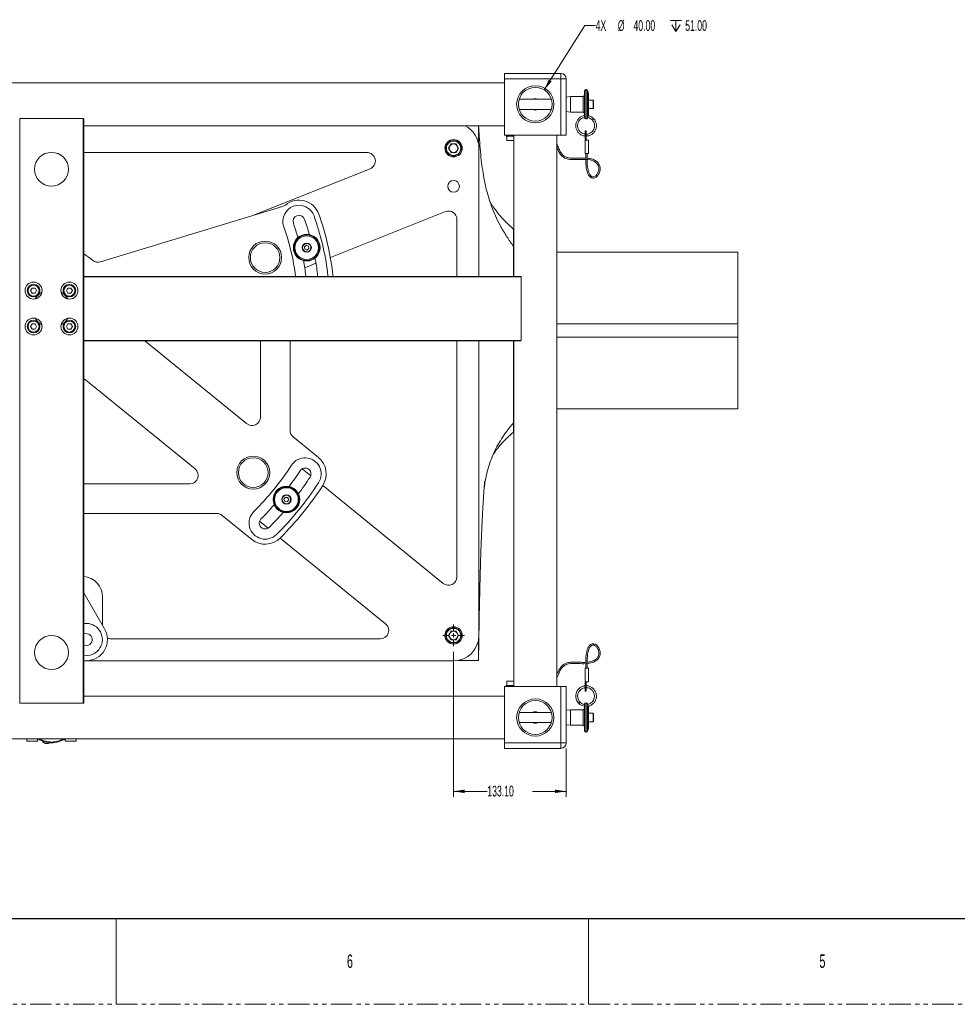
# Model space of a CAD drawing. Header units: millimetres. Extents: x 0 to 1118, y 0 to 864.
# Tile 3 of 26: x 251 to 528, y 0 to 291. Entities that reach past the tile are written whole.
import ezdxf

# ---------------------------------------------------------------- set-up
doc = ezdxf.new("R2010")
doc.units = ezdxf.units.MM
doc.linetypes.add('PHANTOM', pattern=[12.7, 6.35, -1.27, 1.27, -1.27, 1.27, -1.27])
doc.styles.add('SLDTEXTSTYLE0', font='TXT', dxfattribs={"width": 0.6})
doc.styles.add('SLDTEXTSTYLE3', font='TXT', dxfattribs={"width": 0.605})
doc.dimstyles.new('SLDDIMSTYLE0', dxfattribs={"dimtxt": 3.175, "dimasz": 3.302, "dimexe": 0, "dimexo": 0.0625, "dimgap": 0.79375, "dimtad": 0, "dimtih": 1, "dimtoh": 1, "dimlfac": 4, "dimrnd": 1e-09, "dimzin": 4, "dimdsep": 46, "dimtxsty": 'SLDTEXTSTYLE3', "dimsah": 1, "dimcen": 0.09, "dimadec": 0, "dimazin": 1, "dimtfac": 1, "dimtofl": 0, "dimtmove": 0, "dimatfit": 3, "dimfxl": 1, "dimfrac": 2, "dimtolj": 1, "dimtzin": 12, "dimarcsym": 0})
doc.dimstyles.new('SLDDIMSTYLE2', dxfattribs={"dimtxt": 3.175, "dimasz": 3.302, "dimexe": 0, "dimexo": 0.0625, "dimgap": 0.79375, "dimtad": 0, "dimtih": 1, "dimtoh": 1, "dimlfac": 4, "dimrnd": 1e-09, "dimzin": 4, "dimdsep": 46, "dimtxsty": 'SLDTEXTSTYLE3', "dimsah": 1, "dimcen": 0, "dimadec": 0, "dimazin": 1, "dimtfac": 1, "dimtofl": 0, "dimtmove": 0, "dimatfit": 3, "dimfxl": 1, "dimfrac": 2, "dimtolj": 1, "dimtzin": 12, "dimarcsym": 0})

# ---------------------------------------------------------------- blocks, each defined once
blk = doc.blocks.new('_D_10')
at = {"color": 7, "linetype": 'Continuous', "lineweight": 0}
for p, q in [((379.19, 104.23), (379.19, 61.35)), ((412.47, 75.64), (412.47, 61.35)), ((379.19, 62.95), (389.16, 62.95)), ((412.47, 62.95), (402.5, 62.95))]:
    blk.add_line(p, q, dxfattribs=at)
for points in [[(379.19, 62.95), (382.49, 62.44), (382.49, 63.46)], [(412.47, 62.95), (409.16, 63.46), (409.16, 62.44)]]:
    blk.add_solid(points, dxfattribs=at)
at = {"color": 7, "linetype": 'Continuous', "lineweight": 0, "insert": (389.16, 64.61), "char_height": 3.175, "attachment_point": 1, "style": 'SLDTEXTSTYLE3'}
blk.add_mtext('133.10', dxfattribs=at)
blk = doc.blocks.new('SW_SYMBOL_HOLE_DEPTH')
at = {"color": 0, "linetype": 'Continuous', "lineweight": 0}
for p, q in [((0, 875), (800, 875)), ((400, 875), (400, 75)), ((100, 555), (400, 75)), ((700, 555), (400, 75))]:
    blk.add_line(p, q, dxfattribs=at)
blk = doc.blocks.new('_D_11')
at = {"color": 7, "linetype": 'Continuous', "lineweight": 0}
for p, q in [((406, 270.26), (418.01, 289.34)), ((418.01, 289.34), (421.19, 289.34))]:
    blk.add_line(p, q, dxfattribs=at)
blk.add_solid([(406, 270.26), (408.19, 272.78), (407.33, 273.32)], dxfattribs=at)
at = {"color": 7, "linetype": 'Continuous', "lineweight": 0, "xscale": 0.0040927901, "yscale": 0.0040927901, "zscale": 0.0040927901}
blk.add_blockref('SW_SYMBOL_HOLE_DEPTH', (443.29, 287.25), dxfattribs=at)
at = {"color": 7, "linetype": 'Continuous', "lineweight": 0, "char_height": 3.175, "attachment_point": 1, "style": 'SLDTEXTSTYLE3'}
for s, insert in [('%%c', (427.74, 290.88)), ('4X', (421.19, 290.89)), ('40.00', (432.37, 290.89)), ('51.00', (447.67, 290.89))]:
    blk.add_mtext(s, dxfattribs=dict(at, insert=insert))
blk = doc.blocks.new('SW_CENTERMARKSYMBOL_16')
at = {"color": 0, "linetype": 'Continuous', "lineweight": 0}
for p, q in [((0, 1.27), (0, 3.1975)), ((-1.27, 0), (-3.1975, 0)), ((0, 0), (-0.635, 0)), ((0, 0), (0, 0.635)), ((0, 0), (0, -0.635)), ((0, 0), (0.635, 0)), ((1.27, 0), (3.1975, 0)), ((0, -1.27), (0, -3.1975))]:
    blk.add_line(p, q, dxfattribs=at)

msp = doc.modelspace()

# ---------------------------------------------------------------- linework, layer by layer
at = {"color": 7, "linetype": 'Continuous', "lineweight": 15}
for p, q in [((394.2154, 275.1499), (402.7961, 275.1499)), ((394.2154, 273.5624), (394.2154, 275.1499)), ((403.3404, 275.1499), (402.0904, 275.1499)), ((404.5904, 275.1499), (403.3404, 275.1499)), ((403.8847, 275.1499), (410.8779, 275.1499)), ((410.8779, 275.1499), (410.8779, 273.5624)), ((394.2154, 272.3749), (137.4654, 272.3749)), ((410.8779, 273.5624), (394.2154, 273.5624)), ((394.2154, 256.8999), (394.2154, 273.5624)), ((410.8779, 256.8999), (410.8779, 273.5624)), ((412.4654, 273.5624), (410.8779, 273.5624)), ((412.4654, 273.5624), (412.4654, 256.8999)), ((412.5009, 268.1719), (412.4654, 268.1364)), ((412.4654, 266.0249), (412.4654, 268.1364)), ((413.7856, 268.3069), (412.5009, 268.1719)), ((412.5009, 268.1719), (412.5009, 263.8779)), ((417.4581, 268.3069), (413.7856, 268.3069)), ((413.7856, 268.3069), (413.7856, 266.0249)), ((417.855, 262.0894), (417.855, 269.9619)), ((418.3708, 270.3588), (418.2519, 270.3588)), ((419.0456, 269.2684), (418.7438, 270.0976)), ((419.0456, 269.2684), (419.0456, 262.7865)), ((408.1117, 267.5199), (398.5691, 267.5199)), ((412.4654, 267.5199), (412.4654, 267.5199)), ((412.4654, 263.9134), (412.4654, 266.0249)), ((413.7856, 266.0249), (413.7856, 263.7429)), ((420.4386, 267.2695), (419.0456, 267.2695)), ((420.5339, 267.1743), (420.5339, 264.8756)), ((398.5691, 264.5299), (408.1117, 264.5299)), ((412.4654, 264.5299), (412.4654, 264.5299)), ((412.4654, 263.9134), (412.5009, 263.8779)), ((412.5009, 263.8779), (413.7856, 263.7429)), ((413.7856, 263.7429), (417.4581, 263.7429)), ((418.7438, 261.9522), (418.7848, 262.0648)), ((419.0456, 264.7803), (420.4386, 264.7803)), ((250.9154, 261.8248), (250.9154, 88.975)), ((250.9154, 261.8248), (269.7154, 261.8248)), ((269.7154, 261.8248), (269.7154, 88.975)), ((269.8404, 261.6872), (269.8404, 215.0474)), ((269.8404, 259.6749), (394.2154, 259.6749)), ((386.5654, 259.6749), (386.5654, 254.391)), ((416.2061, 261.8598), (416.1632, 261.8003)), ((418.2519, 261.691), (418.3708, 261.691)), ((420.3303, 261.6645), (420.135, 261.4692)), ((420.5256, 261.8598), (420.3303, 261.6645)), ((394.2154, 256.8999), (410.8779, 256.8999)), ((394.7748, 256.8999), (394.7748, 256.5666)), ((396.572, 256.5666), (394.7748, 256.5666)), ((394.9029, 256.5666), (394.9029, 255.3166)), ((396.572, 256.5666), (396.572, 256.8999)), ((396.9904, 256.5666), (396.572, 256.5666)), ((396.9904, 256.8999), (396.9904, 215.1724)), ((409.6904, 93.8999), (409.6904, 256.8999)), ((412.4654, 256.8999), (410.8779, 256.8999)), ((418.4106, 258.2149), (418.0773, 258.2149)), ((418.0773, 258.2149), (418.0773, 256.4177)), ((418.4106, 256.4177), (418.0773, 256.4177)), ((418.0773, 256.4177), (418.0773, 255.4368)), ((418.4106, 258.2149), (418.4106, 256.4177)), ((418.4106, 256.4177), (418.4106, 255.4368)), ((377.7304, 253.0274), (378.4604, 254.2918)), ((378.4604, 254.2918), (379.9204, 254.2918)), ((379.9204, 254.2918), (380.6504, 253.0274)), ((394.9029, 255.3166), (396.9904, 255.3166)), ((419.0689, 255.4368), (418.0773, 255.4368)), ((418.0773, 251.468), (418.0773, 255.4368)), ((419.0689, 251.468), (419.0689, 255.4368)), ((269.8404, 251.7774), (353.5657, 251.7774)), ((378.4604, 251.763), (377.7304, 253.0274)), ((379.9204, 251.763), (378.4604, 251.763)), ((380.6504, 253.0274), (379.9204, 251.763)), ((386.6904, 253.0274), (386.6904, 215.1724)), ((419.0689, 251.468), (418.0773, 251.468)), ((418.2757, 251.468), (418.2757, 250.1061)), ((418.6726, 250.0827), (418.6726, 251.468)), ((418.2757, 249.7225), (418.2757, 249.6578)), ((418.2757, 249.6578), (418.6726, 249.6578)), ((354.4913, 246.9551), (319.5381, 233.0238)), ((274.8212, 219.4328), (328.6208, 235.7843)), ((342.7633, 220.7506), (376.7648, 234.3026)), ((380.1904, 231.9802), (380.1904, 215.1724)), ((396.8704, 229.1524), (396.8704, 224.0548)), ((335.6844, 224.3643), (335.1053, 223.9335)), ((336.3469, 224.0781), (335.6844, 224.3643)), ((335.1053, 223.9335), (335.1888, 223.2167)), ((335.1888, 223.2167), (335.8513, 222.9306)), ((335.8513, 222.9306), (336.4304, 223.3613)), ((336.4304, 223.3613), (336.3469, 224.0781)), ((396.8704, 224.0548), (396.8704, 215.1724)), ((396.9904, 222.2774), (396.8704, 222.2774)), ((463.1829, 222.2774), (409.6904, 222.2774)), ((463.1829, 222.2774), (463.1829, 201.1524)), ((335.1674, 217.7231), (338.4948, 219.0493)), ((335.5007, 215.4359), (335.5559, 215.1724)), ((269.8404, 215.1724), (399.0026, 215.1724)), ((269.8404, 215.0474), (269.8404, 215.1724)), ((269.8404, 215.0474), (399.1403, 215.0474)), ((269.8404, 215.0474), (269.8404, 196.2474)), ((399.1403, 215.0474), (399.1403, 196.2474)), ((254.5791, 211.7007), (254.1461, 210.9507)), ((254.1461, 210.9507), (254.5791, 210.2007)), ((255.4451, 211.7007), (254.5791, 211.7007)), ((254.5791, 210.2007), (255.4451, 210.2007)), ((255.8781, 210.9507), (255.4451, 211.7007)), ((255.4451, 210.2007), (255.8781, 210.9507)), ((265.1857, 211.7007), (264.7527, 210.9507)), ((264.7527, 210.9507), (265.1857, 210.2007)), ((266.0517, 211.7007), (265.1857, 211.7007)), ((265.1857, 210.2007), (266.0517, 210.2007)), ((266.4847, 210.9507), (266.0517, 211.7007)), ((266.0517, 210.2007), (266.4847, 210.9507)), ((254.5791, 201.0941), (254.1461, 200.3441)), ((255.4451, 201.0941), (254.5791, 201.0941)), ((255.8781, 200.3441), (255.4451, 201.0941)), ((265.1857, 201.0941), (264.7527, 200.3441)), ((266.0517, 201.0941), (265.1857, 201.0941)), ((266.4847, 200.3441), (266.0517, 201.0941)), ((463.1829, 201.1524), (463.1829, 197.1524)), ((254.1461, 200.3441), (254.5791, 199.5941)), ((254.5791, 199.5941), (255.4451, 199.5941)), ((255.4451, 199.5941), (255.8781, 200.3441)), ((264.7527, 200.3441), (265.1857, 199.5941)), ((265.1857, 199.5941), (266.0517, 199.5941)), ((266.0517, 199.5941), (266.4847, 200.3441)), ((269.8404, 196.2474), (269.8404, 89.1127)), ((269.8404, 196.2474), (399.1403, 196.2474)), ((269.8404, 196.1224), (269.8404, 196.2474)), ((269.8404, 196.1224), (399.0026, 196.1224)), ((318.0105, 171.6401), (287.8891, 196.1224)), ((322.0873, 196.1224), (322.0873, 173.5802)), ((330.8373, 196.1224), (330.8373, 169.6276)), ((380.1904, 196.1224), (380.1904, 126.3547)), ((386.6904, 196.1224), (386.6904, 109.0274)), ((396.8704, 196.1224), (396.8704, 171.9099)), ((396.9904, 196.1224), (396.9904, 93.8999)), ((463.1829, 197.1524), (463.1829, 176.0274)), ((269.8404, 185.0191), (302.7689, 158.2552)), ((396.9904, 176.0274), (396.8704, 176.0274)), ((463.1829, 176.0274), (409.6904, 176.0274)), ((396.8704, 171.9099), (396.8704, 169.1524)), ((331.7605, 167.6876), (339.2301, 161.6164)), ((336.9572, 156.2405), (334.4322, 158.2928)), ((301.1921, 153.8152), (269.8404, 153.8152)), ((376.1136, 124.4147), (340.5188, 153.3457)), ((329.3949, 149.8152), (329.0463, 149.1833)), ((329.0463, 149.1833), (329.4192, 148.5655)), ((330.1165, 149.8293), (329.3949, 149.8152)), ((329.4192, 148.5655), (330.1408, 148.5795)), ((330.4894, 149.2114), (330.1165, 149.8293)), ((330.1408, 148.5795), (330.4894, 149.2114)), ((269.8404, 145.0527), (270.0904, 145.0652)), ((309.2222, 145.0652), (270.0904, 145.0652)), ((319.5447, 137.3968), (310.799, 144.5052)), ((321.8176, 142.7727), (324.3426, 140.7204)), ((327.9043, 137.8256), (359.1033, 112.4674)), ((269.8404, 121.6283), (276.0105, 110.9413)), ((275.4032, 111.9932), (275.4032, 120.3721)), ((386.5654, 101.6524), (386.8901, 119.1807)), ((270.1, 112.5527), (269.8404, 112.5258)), ((270.4149, 109.5567), (269.8404, 109.498)), ((357.5265, 108.0274), (277.9032, 108.0274)), ((377.7304, 109.0274), (378.4604, 110.2918)), ((378.4604, 107.763), (377.7304, 109.0274)), ((378.4604, 110.2918), (379.9204, 110.2918)), ((379.9204, 107.763), (378.4604, 107.763)), ((379.9204, 110.2918), (380.6504, 109.0274)), ((380.6504, 109.0274), (379.9204, 107.763)), ((269.8404, 105.9815), (270.7808, 106.0759)), ((386.5654, 107.6638), (386.5654, 101.6524)), ((269.8404, 102.9557), (271.0957, 103.0799)), ((269.8404, 101.5538), (270.0904, 101.5663)), ((379.1904, 101.5274), (269.8404, 101.5274)), ((270.5979, 101.5663), (270.0904, 101.5663)), ((386.5654, 101.6524), (380.554, 101.6524)), ((419.0689, 99.3318), (418.0773, 99.3318)), ((418.0773, 99.3318), (418.0773, 95.363)), ((418.2757, 101.142), (418.2757, 101.0793)), ((418.2757, 101.142), (418.6726, 101.142)), ((418.2757, 100.6972), (418.2757, 99.3318)), ((418.6726, 99.3318), (418.6726, 100.7255)), ((419.0689, 99.3318), (419.0689, 95.363)), ((394.2154, 93.8999), (410.8779, 93.8999)), ((394.2154, 93.8999), (394.2154, 77.2374)), ((394.7748, 94.2332), (394.7748, 93.8999)), ((396.572, 94.2332), (394.7748, 94.2332)), ((394.9029, 95.4832), (394.9029, 94.2332)), ((396.9904, 95.4832), (394.9029, 95.4832)), ((396.572, 94.2332), (396.572, 93.8999)), ((396.9904, 94.2332), (396.572, 94.2332)), ((410.8779, 93.8999), (412.4654, 93.8999)), ((410.8779, 77.2374), (410.8779, 93.8999)), ((412.4654, 93.8999), (412.4654, 77.2374)), ((418.0773, 94.3821), (418.0773, 95.363)), ((419.0689, 95.363), (418.0773, 95.363)), ((418.4106, 94.3821), (418.0773, 94.3821)), ((418.0773, 92.5849), (418.0773, 94.3821)), ((418.4106, 94.3821), (418.4106, 95.363)), ((418.4106, 92.5849), (418.4106, 94.3821)), ((394.2154, 91.1249), (269.8404, 91.1249)), ((418.0773, 92.5849), (418.4106, 92.5849)), ((269.7154, 88.975), (250.9154, 88.975)), ((416.2061, 88.94), (416.5968, 89.3306)), ((417.8552, 88.724), (417.855, 88.7105)), ((417.855, 80.8379), (417.855, 88.7105)), ((418.3708, 89.1088), (418.2519, 89.1088)), ((418.7848, 88.735), (418.7438, 88.8476)), ((419.0456, 88.0134), (419.0456, 81.5314)), ((420.5256, 88.94), (420.5977, 89.0256)), ((408.1117, 86.2699), (398.5691, 86.2699)), ((412.5009, 86.9219), (412.4654, 86.8864)), ((412.4654, 82.6634), (412.4654, 86.8864)), ((412.4654, 86.2699), (412.4654, 86.2699)), ((413.7856, 87.0569), (412.5009, 86.9219)), ((412.5009, 86.9219), (412.5009, 84.7749)), ((412.5009, 84.7749), (412.5009, 82.6279)), ((417.4581, 87.0569), (413.7856, 87.0569)), ((413.7856, 87.0569), (413.7856, 82.4929)), ((420.4386, 86.0195), (419.0456, 86.0195)), ((420.5339, 85.9243), (420.5339, 83.8675)), ((398.5691, 83.2799), (408.1117, 83.2799)), ((412.4654, 83.2799), (412.4654, 83.2799)), ((412.4654, 82.6634), (412.5009, 82.6279)), ((412.5009, 82.6279), (413.7856, 82.4929)), ((413.7856, 82.4929), (417.4581, 82.4929)), ((418.7438, 80.7022), (419.0456, 81.5314)), ((419.0456, 83.5303), (420.4386, 83.5303)), ((420.5339, 83.8675), (420.5339, 83.6256)), ((418.2519, 80.441), (418.3708, 80.441)), ((137.4654, 78.4249), (394.2154, 78.4249)), ((253.0404, 77.7749), (253.0404, 78.4249)), ((256.2279, 77.7749), (253.0404, 77.7749)), ((256.2279, 78.4249), (256.2279, 77.7749)), ((258.5927, 77.0906), (258.5334, 77.1042)), ((264.4029, 77.7749), (264.4029, 78.4249)), ((267.5904, 77.7749), (264.4029, 77.7749)), ((267.5904, 78.4249), (267.5904, 77.7749)), ((394.2154, 75.6499), (394.2154, 77.2374)), ((394.2154, 77.2374), (410.8779, 77.2374)), ((410.8779, 75.6499), (410.8779, 77.2374)), ((412.4654, 77.2374), (410.8779, 77.2374)), ((402.7961, 75.6499), (394.2154, 75.6499)), ((402.0904, 75.6499), (404.5904, 75.6499)), ((410.8779, 75.6499), (403.8847, 75.6499))]:
    msp.add_line(p, q, dxfattribs=at)
at = {"color": 9, "linetype": 'Continuous', "lineweight": 15}
for p, q in [((417.4581, 266.0249), (417.4581, 268.3069)), ((418.2519, 270.3588), (418.2519, 266.0249)), ((418.3708, 266.0249), (418.3708, 270.3588)), ((418.7438, 270.0976), (418.7438, 261.9522)), ((417.4581, 263.7429), (417.4581, 266.0249)), ((418.2519, 266.0249), (418.2519, 261.691)), ((418.3708, 261.691), (418.3708, 266.0249)), ((420.4386, 264.7803), (420.4386, 267.2695)), ((463.1829, 201.1524), (409.6904, 201.1524)), ((463.1829, 197.1524), (409.6904, 197.1524)), ((418.2519, 89.1088), (418.2519, 80.441)), ((418.3708, 80.441), (418.3708, 89.1088)), ((418.7438, 88.8476), (418.7438, 84.7749)), ((417.4581, 82.4929), (417.4581, 87.0569)), ((418.7438, 84.7749), (418.7438, 80.7022)), ((420.4386, 83.7923), (420.4386, 86.0195)), ((420.4386, 83.5303), (420.4386, 83.7923))]:
    msp.add_line(p, q, dxfattribs=at)
at = {"color": 7, "linetype": 'Continuous', "lineweight": 30}
msp.add_line((12.7, 25.4), (1104.9, 25.4), dxfattribs=at)
at = {"color": 7, "linetype": 'Continuous', "lineweight": 0}
for p, q in [((279.4, 25.4), (279.4, 0)), ((419.1, 25.4), (419.1, 0))]:
    msp.add_line(p, q, dxfattribs=at)
at = {"color": 7, "linetype": 'PHANTOM', "lineweight": 0}
msp.add_line((0, 0), (1117.6, 0), dxfattribs=at)
at = {"color": 7, "linetype": 'Continuous', "lineweight": 15, "flags": 128}
for points in [[(409.6904, 253.4499), (409.7284, 253.3602), (409.9922, 252.7263), (410.2379, 252.1894), (410.5218, 251.666), (410.8317, 251.2082), (411.1607, 250.8278), (411.393, 250.6111), (411.6957, 250.3802), (412.1082, 250.1394), (412.509, 249.9687), (413.0029, 249.8247), (413.6041, 249.7239), (414.3108, 249.6728), (415.2288, 249.6666), (415.9868, 249.684), (416.5758, 249.703), (417.1011, 249.7212), (417.5982, 249.7344), (418.2898, 249.7222), (418.9224, 249.665), (419.5485, 249.56), (420.6363, 249.1985), (421.0847, 248.9389), (421.4695, 248.618), (421.7771, 248.2355), (421.9891, 247.8113), (422.0925, 247.4374), (422.1311, 247.1016), (422.1104, 246.6356), (421.9815, 246.0869), (421.7874, 245.6402), (421.5561, 245.28), (421.2015, 244.9086), (420.8047, 244.6695), (420.4124, 244.5953), (420.2067, 244.6256), (420.0078, 244.7066), (419.6761, 244.9767), (419.43, 245.3179), (419.2692, 245.6317), (419.1051, 246.0617), (418.9461, 246.639), (418.8066, 247.4004), (418.7211, 248.3922), (418.6726, 249.6578), (418.6726, 249.6578)], [(338.9162, 215.1724), (338.9782, 215.496), (338.9714, 215.8878)], [(341.9733, 215.1724), (341.9984, 215.6279), (341.9587, 216.2767)], [(343.4337, 216.4688), (343.4859, 215.7074), (343.4668, 215.1724)], [(409.6904, 96.3723), (409.6919, 96.3751), (409.9339, 96.9067), (410.1646, 97.4546), (410.3974, 98.0031), (410.6497, 98.5406), (410.9344, 99.0442), (411.2395, 99.467), (411.5606, 99.807), (411.7425, 99.9622), (411.9804, 100.1322), (412.288, 100.3067), (412.6815, 100.4711), (413.1769, 100.6072), (413.8041, 100.6974), (414.5525, 100.7367), (415.2599, 100.7367), (416.042, 100.7134), (416.646, 100.6923), (417.1866, 100.681), (417.7206, 100.6812), (418.4599, 100.7025), (419.3501, 100.7988), (420.5616, 101.1339), (421.0746, 101.385), (421.5285, 101.6994), (421.9157, 102.0835), (422.2197, 102.5356), (422.4112, 102.9988), (422.4995, 103.391), (422.5303, 103.7747), (422.4908, 104.3051), (422.3389, 104.8931), (422.126, 105.3673), (421.8764, 105.7536), (421.4993, 106.1586), (421.0549, 106.4532), (420.611, 106.5892), (420.1205, 106.5619), (419.6585, 106.3404), (419.3082, 106.0027), (419.0471, 105.6111), (418.8757, 105.2579), (418.706, 104.7923), (418.5449, 104.1863), (418.4069, 103.405), (418.3239, 102.4033), (418.2757, 101.142), (418.2757, 101.142)]]:
    msp.add_lwpolyline(points, dxfattribs=at)
at = {"color": 7, "linetype": 'Continuous', "lineweight": 15}
for centre, radius in [((403.3404, 266.0249), 5.5), ((403.3404, 266.0249), 5), ((379.1904, 253.0274), 2.5625), ((379.1904, 253.0274), 2.25), ((260.3154, 246.8248), 5), ((379.1904, 241.7774), 1.725), ((335.7679, 223.6474), 3.9375), ((335.7679, 223.6474), 3.75), ((335.7679, 223.6474), 3.5), ((323.4875, 220.7178), 4.875), ((323.4875, 220.7178), 4.375), ((335.7679, 223.6474), 1.375), ((335.7679, 223.6474), 1.25), ((255.0121, 210.9507), 2.5), ((255.0121, 210.9507), 1.875), ((255.0121, 210.9507), 1.625), ((265.6187, 210.9507), 2.5), ((265.6187, 210.9507), 1.875), ((265.6187, 210.9507), 1.625), ((255.0121, 200.3441), 2.5), ((255.0121, 200.3441), 1.875), ((255.0121, 200.3441), 1.625), ((265.6187, 200.3441), 2.5), ((265.6187, 200.3441), 1.875), ((265.6187, 200.3441), 1.625), ((319.9708, 157.1603), 4.875), ((319.9708, 157.1603), 4.375), ((329.7679, 149.1974), 3.9375), ((329.7679, 149.1974), 3.75), ((329.7679, 149.1974), 3.5), ((329.7679, 149.1974), 1.375), ((329.7679, 149.1974), 1.25), ((379.1904, 109.0274), 2.5625), ((379.1904, 109.0274), 2.25), ((260.3154, 103.975), 5), ((403.3404, 84.7749), 5.5), ((403.3404, 84.7749), 5)]:
    msp.add_circle(centre, radius, dxfattribs=at)
for centre, radius, start, end in [((410.8779, 273.5624), 1.5875, 0, 90), ((417.4581, 268.7038), 0.3969, 270, 0), ((418.2519, 269.9619), 0.3969, 90, 180), ((418.3708, 269.9619), 0.3969, 20, 90), ((403.3404, 266.0249), 1.6875, 62.365682, 117.634318), ((420.4386, 267.1743), 0.0953, 0, 90), ((420.4386, 264.8756), 0.0953, 270, 0), ((403.3404, 266.0249), 1.6875, 242.365682, 297.634318), ((417.4581, 263.346), 0.3969, 0, 90), ((418.2519, 262.0879), 0.3969, 180, 270), ((418.3708, 262.0879), 0.3969, 270, 340), ((379.1904, 253.0274), 7.5, 0, 62.416051), ((379.1904, 253.0274), 1.2644, 150, 210), ((379.1904, 253.0274), 1.2644, 90, 150), ((379.1904, 253.0274), 1.2644, 30, 90), ((379.1904, 253.0274), 1.2644, 330, 30), ((353.5657, 249.2774), 2.5, 291.730739, 90), ((379.1904, 253.0274), 1.2644, 210, 270), ((379.1904, 253.0274), 1.2644, 270, 330), ((327.8938, 238.1763), 2.5, 286.905742, 309.614971), ((333.473, 231.4357), 4.7625, 19.417739, 199.417739), ((333.473, 231.4357), 6.25, 19.417739, 129.614971), ((333.473, 231.4357), 1.75, 19.417739, 199.417739), ((260.3154, 205.6474), 82.3323, 7.417739, 19.417739), ((260.3154, 205.6474), 83.8198, 7.417739, 19.417739), ((377.6904, 231.9802), 2.5, 0, 111.730739), ((260.3154, 205.6474), 75.8198, 16.053208, 19.417739), ((260.3154, 205.6474), 79.3198, 15.994397, 19.417739), ((260.3154, 205.6474), 72.8073, 7.517256, 19.417739), ((260.3154, 205.6474), 18.75, 49.577971, 59.469298), ((274.0942, 221.8248), 2.5, 229.577971, 286.905742), ((260.3154, 205.6474), 75.8198, 7.417739, 10.782269), ((260.3154, 205.6474), 79.3198, 7.417739, 10.841081), ((260.3154, 205.6474), 5.625, 120.373525, 149.626475), ((260.3154, 205.6474), 5.625, 30.373525, 59.626475), ((260.3154, 205.6474), 5.625, 210.373525, 239.626475), ((260.3154, 205.6474), 5.625, 300.373525, 329.626475), ((319.5873, 173.5802), 2.5, 230.896253, 0), ((333.3373, 169.6276), 2.5, 180, 230.896253), ((335.288, 156.7664), 4.7625, 326.896253, 146.896253), ((335.288, 156.7664), 6.25, 326.896253, 50.896253), ((301.1921, 156.3152), 2.5, 270, 50.896253), ((260.3154, 205.6474), 84.7375, 314.896253, 326.896253), ((260.3154, 205.6474), 87.75, 323.176863, 326.896253), ((335.288, 156.7664), 1.75, 326.896253, 146.896253), ((260.3154, 205.6474), 91.25, 323.132692, 326.896253), ((260.3154, 205.6474), 94.2625, 314.896253, 326.896253), ((260.3154, 205.6474), 95.75, 314.896253, 326.896253), ((323.4868, 142.2469), 4.7625, 134.896253, 314.896253), ((260.3154, 205.6474), 87.75, 314.896253, 318.615644), ((309.2222, 142.5652), 2.5, 50.896253, 90), ((323.4868, 142.2469), 1.75, 134.896253, 314.896253), ((260.3154, 205.6474), 91.25, 314.896253, 318.659815), ((323.4868, 142.2469), 6.25, 230.896253, 314.896253), ((269.2782, 120.3721), 6.125, 0, 84.733471), ((377.6904, 126.3547), 2.5, 230.896253, 0), ((270.5979, 107.8163), 4.7625, 276, 96), ((270.5979, 107.8163), 6.25, 270, 30), ((357.5265, 110.5274), 2.5, 270, 50.896253), ((270.5979, 107.8163), 1.75, 276, 96), ((277.9032, 110.5274), 2.5, 244.615431, 270), ((379.1904, 109.0274), 1.2644, 150, 210), ((379.1904, 109.0274), 1.2644, 90, 150), ((379.1904, 109.0274), 1.2644, 210, 270), ((379.1904, 109.0274), 1.2644, 30, 90), ((379.1904, 109.0274), 7.5, 270, 0), ((379.1904, 109.0274), 1.2644, 270, 330), ((379.1904, 109.0274), 1.2644, 330, 30), ((417.4581, 87.4538), 0.3969, 270, 0), ((418.2519, 88.7119), 0.3969, 90, 180), ((418.3708, 88.7119), 0.3969, 20, 90), ((403.3404, 84.7749), 1.6875, 62.365682, 117.634318), ((420.4386, 85.9243), 0.0953, 0, 90), ((403.3404, 84.7749), 1.6875, 242.365682, 270), ((403.3404, 84.7749), 1.6875, 270, 297.634318), ((417.4581, 82.096), 0.3969, 360, 90), ((420.4386, 83.6256), 0.0953, 270, 0), ((418.2519, 80.8379), 0.3969, 180, 270), ((418.3708, 80.8379), 0.3969, 270, 340), ((260.3154, 84.7749), 7.5, 237.850948, 270), ((260.3154, 84.7749), 7.25, 241.147166, 270), ((260.3154, 84.7749), 7.5, 270, 302.149052), ((260.3154, 84.7749), 7.25, 270, 298.852834), ((410.8779, 77.2374), 1.5875, 270, 0)]:
    msp.add_arc(centre, radius, start, end, dxfattribs=at)
for points, knots in [([(417.8867, 262.6943), (417.8296, 262.6922), (417.4513, 262.6785), (416.8072, 262.3668), (416.0628, 261.7838), (415.5369, 260.9776), (415.2806, 260.0486), (415.3238, 259.0894), (415.654, 258.192), (416.2461, 257.4256), (417.0436, 256.9115), (417.6902, 256.6613), (418.037, 256.6744), (418.0773, 256.6759)], [0, 0, 0, 0, 0.01946603, 0.12895869, 0.23418826, 0.34115122, 0.45089928, 0.55821776, 0.66346879, 0.77292786, 0.88170838, 0.98626877, 1, 1, 1, 1]), ([(418.0773, 257.2441), (417.9664, 257.2503), (417.6003, 257.2708), (417.0169, 257.5542), (416.4187, 258.0608), (416.0138, 258.7378), (415.8319, 259.4995), (415.8904, 260.2849), (416.19, 261.0173), (416.6974, 261.61), (417.2707, 262.002), (417.6869, 262.0854), (417.8487, 262.1178)], [0, 0, 0, 0, 0.04731592, 0.15616626, 0.26879567, 0.37983666, 0.48725139, 0.59904357, 0.71144858, 0.81949248, 0.92978567, 1, 1, 1, 1]), ([(417.855, 262.0894), (417.8551, 262.0803), (417.8553, 262.0693), (417.8552, 262.0748), (417.8552, 262.0758)], [0, 0, 0, 0, 0.81729729, 1, 1, 1, 1]), ([(418.7709, 262.1516), (418.8159, 262.1496), (419.1138, 262.1367), (419.6284, 261.9053), (419.9945, 261.5764), (420.1729, 261.4162)], [0, 0, 0, 0, 0.08364157, 0.55363203, 1, 1, 1, 1]), ([(418.7845, 262.0641), (418.7851, 262.066), (418.7868, 262.071), (418.803, 262.1204), (418.8353, 262.216), (418.8644, 262.3013), (418.882, 262.3502), (418.8831, 262.3534)], [0, 0, 0, 0, 0.16643204, 0.42676965, 0.697016, 0.97998038, 1, 1, 1, 1]), ([(418.8831, 262.3534), (418.8992, 262.3984), (418.9331, 262.4936), (418.9839, 262.6288), (419.0235, 262.7302), (419.0369, 262.7637), (419.042, 262.7763)], [0, 0, 0, 0, 0.26892691, 0.56808267, 0.83665551, 1, 1, 1, 1]), ([(420.9563, 261.3047), (420.7743, 261.5505), (420.4027, 262.0525), (419.6826, 262.5163), (419.1704, 262.6213), (418.9705, 262.6623)], [0, 0, 0, 0, 0.369113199, 0.753705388, 1, 1, 1, 1]), ([(419.0442, 262.7819), (419.0444, 262.7824), (419.0448, 262.7837), (419.0453, 262.7853), (419.0456, 262.7862), (419.0456, 262.7864), (419.0456, 262.7865)], [0, 0, 0, 0, 0.15789795, 0.367391, 0.7554633, 1, 1, 1, 1]), ([(269.7154, 261.8248), (269.7182, 261.8247), (269.7304, 261.8244), (269.7543, 261.8193), (269.7865, 261.8024), (269.8186, 261.7693), (269.8375, 261.7282), (269.8396, 261.6986), (269.8404, 261.6872)], [0, 0, 0, 0, 0.03387321, 0.14907202, 0.29733389, 0.50604481, 0.80910643, 1, 1, 1, 1]), ([(386.607, 259.6749), (386.6636, 258.6257), (386.7858, 256.3608), (387.0379, 252.9974), (387.3679, 249.6327), (387.7803, 246.4811), (388.29, 243.5113), (388.9139, 240.6933), (389.6929, 237.9092), (390.6628, 235.1344), (391.863, 232.342), (393.2874, 229.582), (394.9431, 226.8095), (396.2192, 224.9856), (396.8704, 224.0548)], [0, 0, 0, 0, 0.080556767, 0.173898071, 0.262110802, 0.345957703, 0.426221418, 0.503709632, 0.579258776, 0.661156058, 0.742947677, 0.82585723, 0.91112645, 1, 1, 1, 1]), ([(416.2565, 261.0345), (416.2682, 261.0566), (416.3548, 261.2197), (416.4846, 261.3535), (416.5968, 261.4692)], [0, 0, 0, 0, 0.13553365, 1, 1, 1, 1]), ([(418.4106, 256.6831), (418.5766, 256.679), (419.0508, 256.6672), (419.77, 256.9481), (420.3772, 257.3696), (420.8045, 257.8359), (421.1336, 258.3486), (421.3921, 259.0642), (421.4458, 259.7866), (421.3502, 260.4127), (421.1867, 260.9096), (420.9234, 261.4133), (420.6616, 261.7072), (420.5256, 261.8598)], [0, 0, 0, 0, 0.06944323, 0.19846609, 0.31508442, 0.37836794, 0.4631868, 0.56971753, 0.69510456, 0.76309917, 0.83506164, 0.91428753, 1, 1, 1, 1]), ([(420.135, 261.4692), (420.3113, 261.2557), (420.6362, 260.8625), (420.8503, 260.1712), (420.8858, 259.5591), (420.7959, 259.0447), (420.6404, 258.633), (420.3882, 258.1921), (419.9611, 257.7198), (419.2925, 257.3461), (418.7394, 257.1751), (418.4438, 257.2082), (418.4106, 257.212)], [0, 0, 0, 0, 0.14112047, 0.25996076, 0.36461925, 0.45427123, 0.52639015, 0.58989811, 0.71499571, 0.84726101, 0.98282334, 1, 1, 1, 1]), ([(379.1904, 250.9274), (378.9262, 250.9555), (378.5199, 250.9986), (378.0308, 251.2605), (377.6949, 251.5315), (377.4221, 251.8679), (377.1684, 252.3569), (377.0397, 253.0274), (377.1684, 253.698), (377.4221, 254.1869), (377.6949, 254.5233), (378.0308, 254.7943), (378.5199, 255.0562), (378.9262, 255.0994), (379.1904, 255.1274)], [0, 0, 0, 0, 0.11972842, 0.18418033, 0.25, 0.31581967, 0.38027158, 0.5, 0.61972842, 0.68418033, 0.75, 0.81581967, 0.88027158, 1, 1, 1, 1]), ([(379.1904, 255.1274), (379.4546, 255.0994), (379.8609, 255.0562), (380.35, 254.7943), (380.6859, 254.5233), (380.9587, 254.1869), (381.2124, 253.698), (381.3411, 253.0274), (381.2124, 252.3569), (380.9587, 251.8679), (380.6859, 251.5315), (380.35, 251.2605), (379.8609, 250.9986), (379.4546, 250.9555), (379.1904, 250.9274)], [0, 0, 0, 0, 0.119728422, 0.18418033, 0.25, 0.31581967, 0.380271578, 0.5, 0.619728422, 0.68418033, 0.75, 0.81581967, 0.880271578, 1, 1, 1, 1]), ([(418.2757, 249.6578), (418.2891, 249.2163), (418.3131, 248.4239), (418.3938, 247.3552), (418.5553, 246.5224), (418.7429, 245.856), (418.971, 245.3008), (419.2589, 244.8273), (419.6308, 244.4445), (420.1105, 244.1998), (420.6532, 244.1804), (421.1325, 244.3621), (421.5083, 244.6319), (421.8243, 244.9595), (422.119, 245.3859), (422.3652, 245.9228), (422.5169, 246.5305), (422.546, 247.1196), (422.4731, 247.6171), (422.3439, 248.0184), (422.17, 248.374), (421.9185, 248.7343), (421.5653, 249.0898), (421.112, 249.4104), (420.5695, 249.6785), (419.9614, 249.8798), (419.333, 250.0138), (418.7576, 250.0821), (418.268, 250.1095), (417.7193, 250.1207), (417.0195, 250.1212), (416.1704, 250.0907), (415.3861, 250.062), (414.7259, 250.0576), (414.1651, 250.0724), (413.6129, 250.1145), (413.0883, 250.2014), (412.6309, 250.337), (412.2423, 250.5066), (411.9168, 250.7011), (411.5631, 250.9733), (411.2426, 251.3105), (410.9528, 251.7131), (410.7136, 252.1239), (410.4647, 252.6325), (410.2046, 253.2411), (409.9559, 253.865), (409.7647, 254.2587), (409.6904, 254.4117)], [0, 0, 0, 0, 0.03850842, 0.06911921, 0.09328812, 0.11247673, 0.12968751, 0.14597388, 0.16146854, 0.17753183, 0.19534732, 0.21266055, 0.22715631, 0.2409967, 0.25792363, 0.27868339, 0.29994461, 0.32081633, 0.33833857, 0.35119477, 0.36372181, 0.37844613, 0.39544207, 0.41351455, 0.43274054, 0.4534098, 0.47412033, 0.49210404, 0.50646174, 0.51969531, 0.54280398, 0.57027616, 0.59522677, 0.61166399, 0.62772937, 0.64420011, 0.66107019, 0.6780732, 0.69565723, 0.71410503, 0.73266576, 0.76741158, 0.79738141, 0.82876884, 0.86361408, 0.91465367, 0.96683651, 1, 1, 1, 1]), ([(396.8704, 229.1524), (396.4204, 229.5622), (395.5773, 230.3298), (394.4351, 231.4572), (393.5392, 232.4032), (392.8448, 233.1868), (392.3072, 233.8283), (391.84, 234.4178), (391.4364, 234.9557), (391.0906, 235.4415), (390.7975, 235.8744), (390.5526, 236.2534), (390.3282, 236.6157), (390.1403, 236.933), (390.0013, 237.177), (389.8976, 237.3586), (389.8682, 237.4028), (389.8685, 237.3913), (389.8685, 237.3879)], [0, 0, 0, 0, 0.0939757, 0.17605642, 0.2483207, 0.29729067, 0.34269782, 0.38537984, 0.42617283, 0.4658925, 0.50530544, 0.54509845, 0.58585503, 0.64247, 0.70242253, 0.76619725, 0.92877395, 1, 1, 1, 1]), ([(399.0026, 215.1724), (399.0244, 215.1697), (399.0605, 215.1653), (399.1029, 215.1353), (399.1267, 215.1041), (399.1385, 215.0743), (399.1397, 215.0555), (399.1403, 215.0474)], [0, 0, 0, 0, 0.36051189, 0.59974136, 0.77026069, 0.90143254, 1, 1, 1, 1]), ([(399.1403, 196.2474), (399.1393, 196.2366), (399.1374, 196.2152), (399.1221, 196.183), (399.0937, 196.1508), (399.0513, 196.127), (399.0185, 196.1239), (399.0026, 196.1224)], [0, 0, 0, 0, 0.13097108, 0.261185, 0.45383346, 0.73538745, 1, 1, 1, 1]), ([(388.2246, 152.6069), (388.3284, 153.3139), (388.5685, 154.9488), (389.125, 157.4227), (389.8902, 160.014), (390.8459, 162.4807), (392.0029, 164.8665), (393.3819, 167.2107), (394.9985, 169.5728), (396.2343, 171.1158), (396.8704, 171.9099)], [0, 0, 0, 0, 0.09912626, 0.22920792, 0.35517879, 0.47947732, 0.60236929, 0.72849966, 0.86026545, 1, 1, 1, 1]), ([(390.9327, 162.5785), (391.2212, 163.0049), (391.9309, 164.0542), (393.2805, 165.6374), (394.9679, 167.4098), (396.218, 168.5548), (396.8704, 169.1524)], [0, 0, 0, 0, 0.17379811, 0.42762549, 0.70128455, 1, 1, 1, 1]), ([(386.8787, 119.1), (386.8858, 119.4694), (386.8987, 120.1418), (386.9172, 121.052), (386.9332, 121.8082), (386.9465, 122.4236), (386.9585, 122.9639), (386.9696, 123.4514), (386.9809, 123.94), (386.9925, 124.4303), (387.0101, 125.161), (387.0358, 126.1911), (387.0684, 127.4263), (387.1021, 128.6409), (387.1349, 129.7689), (387.1677, 130.8476), (387.1986, 131.8224), (387.227, 132.6894), (387.2546, 133.5028), (387.2835, 134.3291), (387.3168, 135.2496), (387.3562, 136.3), (387.4006, 137.4304), (387.4439, 138.4874), (387.4833, 139.4119), (387.5194, 140.235), (387.5556, 141.0338), (387.5964, 141.9063), (387.643, 142.871), (387.6936, 143.878), (387.7433, 144.8301), (387.7894, 145.6857), (387.8349, 146.5022), (387.8833, 147.3465), (387.9371, 148.254), (387.9985, 149.2528), (388.0669, 150.3276), (388.1395, 151.4359), (388.2078, 152.3923), (388.2636, 153.1224), (388.304, 153.625), (388.337, 154.0163), (388.3622, 154.3007), (388.3804, 154.4995), (388.3889, 154.5875), (388.3882, 154.5809), (388.3881, 154.5798)], [0, 0, 0, 0, 0.03049506, 0.0555021, 0.07512463, 0.09288974, 0.10627309, 0.11968012, 0.13310992, 0.14658912, 0.16013592, 0.19339796, 0.23159265, 0.26206366, 0.29361727, 0.32466471, 0.35107465, 0.37404526, 0.39619672, 0.4181926, 0.44221971, 0.47214696, 0.50488403, 0.53550163, 0.55937202, 0.5811665, 0.60342763, 0.6252966, 0.6531757, 0.68315273, 0.70852108, 0.73166236, 0.75369979, 0.77591701, 0.80136123, 0.82856325, 0.85847242, 0.89104935, 0.92191666, 0.93999014, 0.95524402, 0.96810877, 0.97911096, 0.98870674, 0.99804615, 1, 1, 1, 1]), ([(379.1904, 106.9274), (378.9262, 106.9555), (378.5199, 106.9986), (378.0308, 107.2605), (377.6949, 107.5315), (377.4221, 107.8679), (377.1684, 108.3569), (377.0397, 109.0274), (377.1684, 109.698), (377.4221, 110.1869), (377.6949, 110.5233), (378.0308, 110.7943), (378.5199, 111.0562), (378.9262, 111.0994), (379.1904, 111.1274)], [0, 0, 0, 0, 0.11972842, 0.18418033, 0.25, 0.31581967, 0.38027158, 0.5, 0.61972842, 0.68418033, 0.75, 0.81581967, 0.88027158, 1, 1, 1, 1]), ([(379.1904, 111.1274), (379.4546, 111.0994), (379.8609, 111.0562), (380.35, 110.7943), (380.6859, 110.5233), (380.9587, 110.1869), (381.2124, 109.698), (381.3411, 109.0274), (381.2124, 108.3569), (380.9587, 107.8679), (380.6859, 107.5315), (380.35, 107.2605), (379.8609, 106.9986), (379.4546, 106.9555), (379.1904, 106.9274)], [0, 0, 0, 0, 0.11972842, 0.18418033, 0.25, 0.31581967, 0.38027158, 0.5, 0.61972842, 0.68418033, 0.75, 0.81581967, 0.88027158, 1, 1, 1, 1]), ([(418.6726, 101.142), (418.6857, 101.5792), (418.7091, 102.3615), (418.7903, 103.413), (418.9505, 104.2235), (419.1351, 104.8649), (419.3589, 105.3866), (419.6363, 105.8114), (419.9322, 106.0686), (420.1989, 106.1817), (420.4243, 106.2153), (420.6556, 106.1872), (420.9329, 106.0863), (421.2193, 105.8942), (421.5155, 105.5915), (421.7854, 105.1967), (422.0073, 104.6959), (422.134, 104.1338), (422.1422, 103.6051), (422.0596, 103.1719), (421.9304, 102.8254), (421.7523, 102.5065), (421.4878, 102.1806), (421.1223, 101.8694), (420.6604, 101.5974), (420.1136, 101.3779), (419.5193, 101.2234), (418.9526, 101.1338), (418.4479, 101.0839), (417.9798, 101.0628), (417.4789, 101.0645), (416.8218, 101.0877), (416.0606, 101.1144), (415.2568, 101.1356), (414.5708, 101.1386), (413.9755, 101.1149), (413.4412, 101.0629), (412.9334, 100.9682), (412.476, 100.8284), (412.0751, 100.6529), (411.6144, 100.3833), (411.1877, 100.0227), (410.8282, 99.6024), (410.5505, 99.1936), (410.3126, 98.7703), (410.0635, 98.2507), (409.8639, 97.7674), (409.7319, 97.4509), (409.6904, 97.3513)], [0, 0, 0, 0, 0.04225892, 0.07563465, 0.10173639, 0.12214066, 0.14040377, 0.15715687, 0.17238193, 0.18021889, 0.18865704, 0.19808593, 0.20732005, 0.22340737, 0.23812689, 0.25613745, 0.2784127, 0.30108542, 0.32288779, 0.34020178, 0.35294166, 0.36680203, 0.38322033, 0.40160314, 0.42124498, 0.44252392, 0.46522344, 0.48595465, 0.50304515, 0.51670908, 0.53303902, 0.55306944, 0.5821783, 0.60822772, 0.63111005, 0.6482951, 0.66597769, 0.68428273, 0.7027667, 0.72175982, 0.74152674, 0.78074047, 0.81612431, 0.84762292, 0.88200235, 0.91984528, 0.97475892, 1, 1, 1, 1]), ([(418.0773, 94.1101), (417.9861, 94.1103), (417.6007, 94.111), (416.9628, 93.8466), (416.3516, 93.4306), (415.9144, 92.9484), (415.5904, 92.4331), (415.393, 91.8763), (415.311, 91.347), (415.3063, 90.8848), (415.3804, 90.386), (415.551, 89.8743), (415.8191, 89.3724), (416.0759, 89.0854), (416.2061, 88.94)], [0, 0, 0, 0, 0.03956661, 0.16719922, 0.29065547, 0.36006892, 0.44887567, 0.55408971, 0.61446304, 0.68140614, 0.75449859, 0.83289293, 0.91528953, 1, 1, 1, 1]), ([(416.5968, 89.3306), (416.4246, 89.5381), (416.0962, 89.9339), (415.8786, 90.633), (415.8472, 91.2522), (415.9373, 91.7556), (416.0864, 92.155), (416.3386, 92.6046), (416.7755, 93.0781), (417.4077, 93.4617), (417.8705, 93.5356), (418.0773, 93.5686)], [0, 0, 0, 0, 0.14358626, 0.27379951, 0.38467687, 0.47419297, 0.54642609, 0.61275592, 0.74998408, 0.88828915, 1, 1, 1, 1]), ([(418.9804, 88.1145), (418.9952, 88.1153), (419.3183, 88.1337), (419.9212, 88.4361), (420.6739, 89.0157), (421.1966, 89.8301), (421.4494, 90.7519), (421.4101, 91.713), (421.0742, 92.6151), (420.4822, 93.3716), (419.6896, 93.8959), (418.9593, 94.1556), (418.5237, 94.1273), (418.4106, 94.1199)], [0, 0, 0, 0, 0.00500245, 0.10908176, 0.21733741, 0.32476947, 0.42822883, 0.53542875, 0.64361905, 0.74783952, 0.85336121, 0.9619302, 1, 1, 1, 1]), ([(418.4106, 93.5772), (418.604, 93.5702), (419.061, 93.5538), (419.719, 93.2466), (420.3103, 92.7378), (420.7191, 92.0644), (420.9014, 91.295), (420.8384, 90.5128), (420.5431, 89.7853), (420.0353, 89.186), (419.4179, 88.7779), (418.9656, 88.6886), (418.7703, 88.65)], [0, 0, 0, 0, 0.078211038, 0.184793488, 0.287241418, 0.392391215, 0.499622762, 0.603731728, 0.706761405, 0.813666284, 0.919505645, 1, 1, 1, 1]), ([(269.8404, 89.1127), (269.84, 89.1046), (269.8384, 89.0751), (269.8217, 89.0342), (269.7881, 88.999), (269.7573, 88.9817), (269.7323, 88.9755), (269.7189, 88.9751), (269.7154, 88.975)], [0, 0, 0, 0, 0.13513999, 0.49347358, 0.68577809, 0.83623027, 0.95718091, 1, 1, 1, 1]), ([(415.7907, 89.4707), (415.9659, 89.2361), (416.3303, 88.7486), (417.0781, 88.2675), (417.6376, 88.158), (417.8867, 88.1093)], [0, 0, 0, 0, 0.33952554, 0.70584904, 1, 1, 1, 1]), ([(417.8867, 88.6521), (417.869, 88.6529), (417.5887, 88.6666), (417.1, 88.8982), (416.7332, 89.226), (416.5616, 89.3794)], [0, 0, 0, 0, 0.03474776, 0.54832947, 1, 1, 1, 1]), ([(418.8909, 88.4249), (418.8765, 88.4656), (418.8466, 88.5501), (418.8112, 88.6552), (418.7883, 88.7242), (418.7856, 88.7322), (418.7845, 88.7357)], [0, 0, 0, 0, 0.24472204, 0.50725104, 0.78358604, 1, 1, 1, 1]), ([(418.921, 88.3414), (418.9138, 88.3608), (418.9033, 88.3893), (418.8939, 88.4163), (418.8909, 88.4249)], [0, 0, 0, 0, 0.680862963, 1, 1, 1, 1]), ([(419.0421, 88.0232), (419.0402, 88.028), (419.0318, 88.0488), (419.0004, 88.1285), (418.9596, 88.2349), (418.9319, 88.3114), (418.921, 88.3414)], [0, 0, 0, 0, 0.09789226, 0.42520241, 0.77477532, 1, 1, 1, 1]), ([(419.0456, 88.0134), (419.0456, 88.0135), (419.0456, 88.0137), (419.0452, 88.0148), (419.0447, 88.0164), (419.0443, 88.0175), (419.0442, 88.0179)], [0, 0, 0, 0, 0.34702293, 0.69635285, 0.87083609, 1, 1, 1, 1]), ([(420.4878, 89.7854), (420.4761, 89.7629), (420.3873, 89.5921), (420.2522, 89.4521), (420.135, 89.3306)], [0, 0, 0, 0, 0.13171852, 1, 1, 1, 1]), ([(264.4029, 78.3001), (264.3814, 78.2968), (264.2577, 78.2777), (264.1326, 78.2972), (264.0293, 78.3134)], [0, 0, 0, 0, 0.17358238, 1, 1, 1, 1])]:
    msp.add_open_spline(points, degree=3, knots=knots, dxfattribs=at)
at = {"color": 9, "linetype": 'Continuous', "lineweight": 15}
for points, knots in [([(418.7847, 262.0648), (418.7846, 262.0645), (418.784, 262.0627), (418.7927, 262.0891), (418.8146, 262.1551), (418.8479, 262.253), (418.8899, 262.3734), (418.9379, 262.5062), (418.9859, 262.6341), (419.0231, 262.7293), (419.0384, 262.7674), (419.0442, 262.7819)], [0, 0, 0, 0, 0.02953815, 0.14715028, 0.26458799, 0.38486915, 0.51115354, 0.64371562, 0.78035952, 0.91622049, 1, 1, 1, 1]), ([(419.0442, 88.0179), (419.0401, 88.028), (419.0281, 88.058), (418.9986, 88.1331), (418.9552, 88.2468), (418.9068, 88.3791), (418.8598, 88.5123), (418.8206, 88.6269), (418.7947, 88.7046), (418.7844, 88.7359), (418.7847, 88.7352), (418.7847, 88.735)], [0, 0, 0, 0, 0.060349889, 0.178759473, 0.305157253, 0.43889158, 0.575908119, 0.7107188, 0.839341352, 0.961039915, 1, 1, 1, 1])]:
    msp.add_open_spline(points, degree=3, knots=knots, dxfattribs=at)
at = {"color": 7, "linetype": 'Continuous', "lineweight": 15}
for points in [[(258.5334, 77.1042), (258.4344, 77.1352), (258.2366, 77.1973), (257.9731, 77.3658), (257.7439, 77.5786), (257.6341, 77.7546), (257.5792, 77.8426)], [(259.7728, 77.3419), (259.6852, 77.2864), (259.5099, 77.1755), (259.2111, 77.0832), (258.9006, 77.0458), (258.6954, 77.0757), (258.5927, 77.0906)]]:
    msp.add_open_spline(points, degree=3, dxfattribs=at)

# ---------------------------------------------------------------- block references
at = {"color": 7, "linetype": 'Continuous', "lineweight": 0}
msp.add_blockref('SW_CENTERMARKSYMBOL_16', (379.1904, 109.0274), dxfattribs=at)

# ---------------------------------------------------------------- texts
at = {"color": 7, "linetype": 'Continuous', "lineweight": 0, "char_height": 3.9688, "attachment_point": 1, "style": 'SLDTEXTSTYLE0'}
for s, insert in [('6', (347.6625, 14.7292)), ('5', (487.3625, 14.7292))]:
    msp.add_mtext(s, dxfattribs=dict(at, insert=insert))

# ---------------------------------------------------------------- dimensions: what is measured, and where the dimension line sits
at = {"color": 7, "linetype": 'Continuous', "lineweight": 0}
dim = msp.add_diameter_dim_2p(p1=(400.6772, 261.7932), p2=(406.0036, 270.2566), text='4X <>{\\fGDT;x}51.00', dimstyle='SLDDIMSTYLE2', dxfattribs=at)
dim.commit()
dim.dimension.update_dxf_attribs({"geometry": '_D_11', "text_midpoint": (439.8903, 289.3413), "dimtype": 163})
dim = msp.add_linear_dim(base=(412.4654, 62.9499), p1=(379.1904, 105.8299), p2=(412.4654, 77.2374), dimstyle='SLDDIMSTYLE0', dxfattribs=at)
dim.commit()
dim.dimension.update_dxf_attribs({"geometry": '_D_10', "text_midpoint": (395.8279, 62.9499), "dimtype": 160})

doc.saveas('drawing.dxf')
